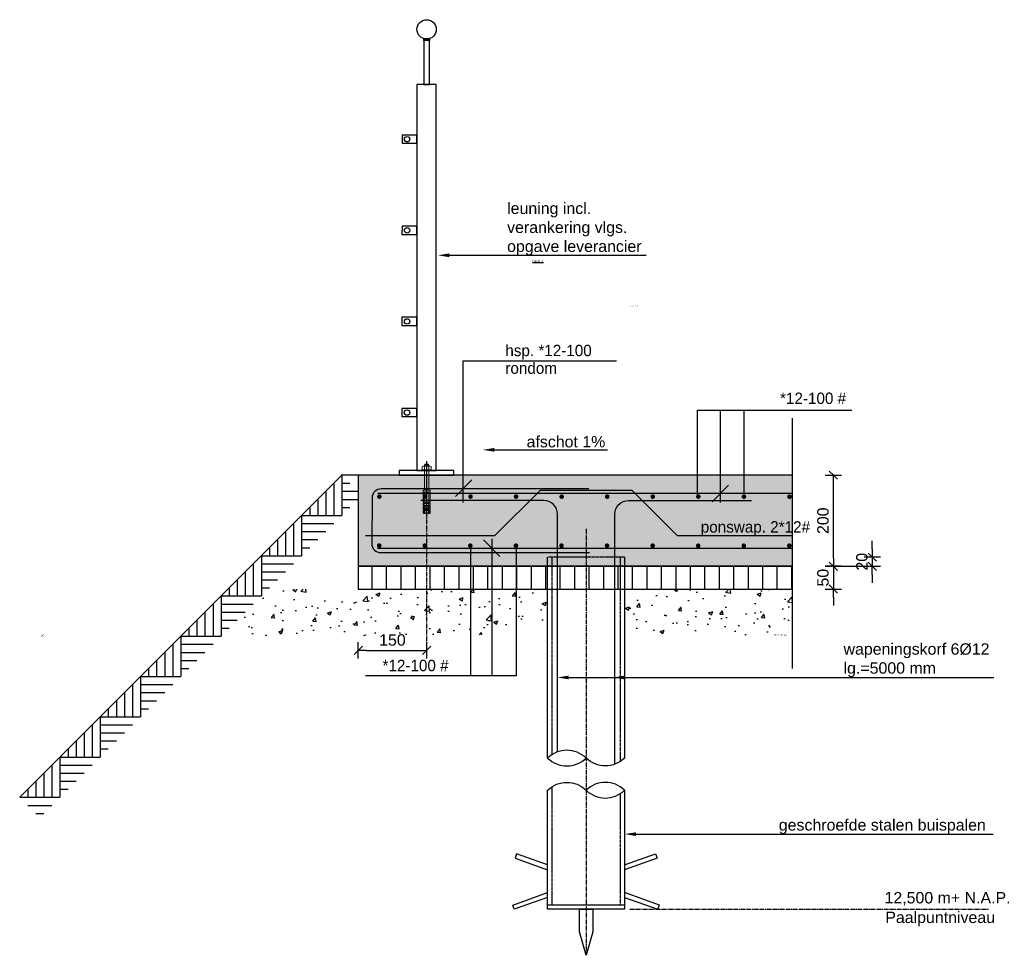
# Model space of a CAD drawing. Header units: millimetres. Extents: x -15755 to 202330, y -109616 to 54271.
# Tile 12 of 25: x 84651 to 86812, y -40433 to -38379. Entities that reach past the tile are written whole.
import ezdxf
from ezdxf import colors
from ezdxf.entities.mleader import LeaderData, LeaderLine
from ezdxf.math import Vec2, Vec3

# ---------------------------------------------------------------- set-up
doc = ezdxf.new("R2010")
doc.units = ezdxf.units.MM
doc.header["$LTSCALE"] = 0.5
doc.linetypes.add('CENTER2', pattern=[28.575, 19.05, -3.175, 3.175, -3.175])
doc.linetypes.add('HIDDEN2', pattern=[4.7625, 3.175, -1.5875])
for name, color, linetype in [('74 Sanitair', 7, 'Continuous'), ('AFBREEKLIJN', 1, 'Afbreeklijn'), ('alg-arcering', 1, 'Continuous'), ('alg-arcering-beton-rood', 13, 'Continuous'), ('alg-maatlijn', 1, 'Continuous'), ('alg-stramien', 1, 'CENTER2'), ('alg-tekst', 7, 'Continuous'), ('beton-doorsnede-ref', 4, 'Continuous'), ('beton-hidden', 7, 'HIDDEN2'), ('prefab-doorsnede-ref', 4, 'Continuous'), ('stoeprand', 3, 'Continuous'), ('wap-balk-pijl', 1, 'Continuous'), ('wap-balk-staaf', 6, 'Continuous')]:
    doc.layers.add(name, color=color, linetype=linetype)
doc.styles.add('arial', font='arial.ttf')
doc.styles.add('Revittext_I', font='txt', dxfattribs={"height": 2.5})
doc.linetypes.add('Afbreeklijn', pattern='A,6,-2.4,[130,ltypeshp.shx,S=0.7,R=-25,X=-2.1,Y=0.635],0.001,[130,ltypeshp.shx,S=1.4,R=25,X=-1.2,Y=0],0.001,[130,ltypeshp.shx,S=0.7,R=-25,X=-0.3,Y=-0.635],0.001', length=8.403)
doc.dimstyles.new('DIM_A_1', dxfattribs={"dimtxt": 2.5, "dimasz": 1.8, "dimexe": 2.5, "dimexo": 1.5, "dimgap": 1, "dimtad": 1, "dimdec": 0, "dimrnd": 0.5, "dimdsep": 46, "dimtxsty": 'arial', "dimblk1": 'MXT0MS3', "dimblk2": 'MXT0MS3', "dimsah": 1, "dimcen": 0.1, "dimse1": 1, "dimse2": 1, "dimclrd": 256, "dimclre": 256, "dimclrt": 7, "dimadec": 0, "dimazin": 0, "dimtfac": 1, "dimtdec": 0, "dimtix": 1, "dimtmove": 2, "dimatfit": 3, "dimldrblk": 'MXT0MS3', "dimfxl": 1, "dimtolj": 1, "dimtzin": 0, "dimarcsym": 0})

# ---------------------------------------------------------------- blocks, each defined once
blk = doc.blocks.new('MXT0MS3')
for p, q in [((-1, 0), (0, 0)), ((0, 0), (-0.5, -0.5)), ((0, 1), (0, -1)), ((0, 0), (0.5, 0.5))]:
    blk.add_line(p, q)
blk = doc.blocks.new('*D155')
at = {"layer": 'alg-maatlijn', "lineweight": -2, "transparency": 16777216}
blk.add_line((86437.1, -39561.1), (86437.1, -39397.1), dxfattribs=at)
at = {"layer": 'Defpoints', "color": 0, "transparency": 16777216}
for p in [(86346.9, -39379.1), (86437.1, -39379.1), (86346.9, -39579.1)]:
    blk.add_point(p, dxfattribs=at)
at = {"layer": 'alg-maatlijn', "lineweight": -2, "transparency": 16777216, "xscale": 18, "yscale": 18, "zscale": 18}
for p, rotation in [((86437.1, -39379.1), 90), ((86437.1, -39579.1), 270)]:
    blk.add_blockref('MXT0MS3', p, dxfattribs=dict(at, rotation=rotation))
at = {"layer": 'alg-maatlijn', "color": 7, "transparency": 16777216, "insert": (86414.3, -39479.1), "char_height": 25, "attachment_point": 5, "rotation": 90, "style": 'arial'}
blk.add_mtext('\\A1;200', dxfattribs=at)
blk = doc.blocks.new('*D156')
at = {"layer": 'alg-maatlijn', "lineweight": -2, "transparency": 16777216}
for p, q in [((86437.1, -39561.1), (86437.1, -39543.1)), ((86437.1, -39579.1), (86437.1, -39629.1)), ((86437.1, -39647.1), (86437.1, -39665.1))]:
    blk.add_line(p, q, dxfattribs=at)
at = {"layer": 'Defpoints', "color": 0, "transparency": 16777216}
for p in [(86164.6, -39579.1), (86164.6, -39629.1), (86437.1, -39629.1)]:
    blk.add_point(p, dxfattribs=at)
at = {"layer": 'alg-maatlijn', "lineweight": -2, "transparency": 16777216, "xscale": 18, "yscale": 18, "zscale": 18}
for p, rotation in [((86437.1, -39579.1), 270), ((86437.1, -39629.1), 90)]:
    blk.add_blockref('MXT0MS3', p, dxfattribs=dict(at, rotation=rotation))
at = {"layer": 'alg-maatlijn', "color": 7, "transparency": 16777216, "insert": (86414.3, -39604.1), "char_height": 25, "attachment_point": 5, "rotation": 90, "style": 'arial'}
blk.add_mtext('\\A1;50', dxfattribs=at)
blk = doc.blocks.new('*D157')
at = {"layer": 'alg-maatlijn', "lineweight": -2, "transparency": 16777216}
for p, q in [((86522.5, -39541.1), (86522.5, -39523.1)), ((86522.5, -39559.1), (86522.5, -39579.1)), ((86522.5, -39597.1), (86522.5, -39615.1))]:
    blk.add_line(p, q, dxfattribs=at)
at = {"layer": 'Defpoints', "color": 0, "transparency": 16777216}
for p in [(86112.4, -39559.1), (86112.4, -39579.1), (86522.5, -39579.1)]:
    blk.add_point(p, dxfattribs=at)
at = {"layer": 'alg-maatlijn', "lineweight": -2, "transparency": 16777216, "xscale": 18, "yscale": 18, "zscale": 18}
for p, rotation in [((86522.5, -39559.1), 270), ((86522.5, -39579.1), 90)]:
    blk.add_blockref('MXT0MS3', p, dxfattribs=dict(at, rotation=rotation))
at = {"layer": 'alg-maatlijn', "color": 7, "transparency": 16777216, "insert": (86499.7, -39569.1), "char_height": 25, "attachment_point": 5, "rotation": 90, "style": 'arial'}
blk.add_mtext('\\A1;20', dxfattribs=at)
blk = doc.blocks.new('mv')
for p, q in [((0, 0), (5, -4.9999)), ((39.9998, 0.0001), (0.0002, 0.0001)), ((2.0001, 0.0001), (1, -1)), ((3.9999, 0), (2, -2)), ((6, 0.0001), (3, -3)), ((8.0001, 0.0001), (4, -3.9999)), ((9.9999, 0), (5, -4.9999)), ((9.9999, 0), (14.9999, -4.9999)), ((12, 0.0001), (10.9999, -1)), ((14.0001, 0.0002), (11.9999, -2)), ((16, 0.0001), (12.9999, -3)), ((18, 0.0002), (13.9999, -3.9999)), ((19.9999, 0.0001), (14.9999, -4.9999)), ((19.9999, 0.0001), (24.9998, -4.9999)), ((21.9999, 0.0002), (20.9999, -0.9999)), ((23.9998, 0.0001), (21.9999, -1.9999)), ((25.9999, 0.0001), (22.9999, -2.9999)), ((27.9998, 0), (23.9999, -3.9999)), ((29.9998, 0.0001), (24.9999, -4.9999)), ((29.9998, 0.0001), (34.9998, -4.9999)), ((31.9999, 0.0001), (30.9998, -0.9999)), ((33.9998, 0), (31.9998, -1.9999)), ((35.9999, 0.0001), (32.9998, -2.9999)), ((37.9998, 0), (33.9998, -3.9999)), ((39.9998, 0.0001), (34.9998, -4.9999)), ((9.0001, -0.9999), (13, -4.9998)), ((18.9998, -1), (22.9998, -5)), ((28.9998, -1), (32.9998, -5)), ((38.9998, -1), (39.9997, -2)), ((0.0001, -1.9999), (3.0001, -4.9999)), ((7.0001, -2.9998), (9.0001, -4.9998)), ((8, -1.9999), (11, -4.9999)), ((16.9999, -3), (18.9999, -5)), ((17.9999, -1.9999), (20.9999, -4.9999)), ((26.9998, -2.9999), (28.9998, -4.9999)), ((27.9999, -1.9999), (30.9999, -4.9999)), ((36.9998, -3), (38.9998, -4.9999)), ((37.9999, -1.9999), (39.9999, -3.9999)), ((0, -3.9999), (1, -4.9999)), ((6, -3.9999), (7, -4.9999)), ((16, -3.9999), (17, -4.9999)), ((25.9999, -3.9998), (26.9999, -4.9998)), ((35.9999, -3.9999), (36.9999, -4.9999))]:
    blk.add_line(p, q)
blk = doc.blocks.new('*U149')
at = {"layer": 'wap-balk-staaf', "const_width": 5}
blk.add_lwpolyline([(-2.5, 0, 1), (2.5, 0, 1)], format="xyb", close=True, dxfattribs=at)
blk = doc.blocks.new('*U150')
at = {"layer": 'wap-balk-staaf', "color": 0, "linetype": 'ByBlock', "lineweight": -2, "transparency": 16777216}
for p in [(0, 0), (100, 0), (200, 0), (300, 0), (400, 0), (500, 0), (600, 0), (700, 0), (800, 0), (900, 0)]:
    blk.add_blockref('*U149', p, dxfattribs=at)
blk = doc.blocks.new('*U151')
at = {"layer": 'wap-balk-staaf', "const_width": 5}
blk.add_lwpolyline([(-2.5, 0, 1), (2.5, 0, 1)], format="xyb", close=True, dxfattribs=at)
blk = doc.blocks.new('*U152')
at = {"layer": 'wap-balk-staaf', "color": 0, "linetype": 'ByBlock', "lineweight": -2, "transparency": 16777216}
for p in [(0, 0), (100, 0), (200, 0), (300, 0), (400, 0), (500, 0), (600, 0), (700, 0), (800, 0), (900, 0)]:
    blk.add_blockref('*U151', p, dxfattribs=at)
blk = doc.blocks.new('2D Keilbout detail 19 KM[175]_3')
at = {"layer": '74 Sanitair', "color": 9, "linetype": 'Continuous', "lineweight": 0}
blk.add_line((-100, 0), (21, 0), dxfattribs=at)
at = {"layer": '74 Sanitair', "color": 1, "linetype": 'Continuous', "lineweight": 0}
for p, q in [((-94, -6.5), (-94, 6.5)), ((-93, 6.5), (-94, 6.5)), ((-93, -7.5), (-93, 7.5)), ((-87.6, 7.5), (-93, 7.5)), ((-83, 4), (-93, 6.5)), ((-83, 4), (-93, 4)), ((-86.2, 6.5), (-87.6, 7.5)), ((-87.6, 4), (-87.6, -4)), ((-85.2, 6.5), (-86.2, 6.5)), ((-85.2, 7.5), (-85.2, 6.5)), ((-83, 7.5), (-85.2, 7.5)), ((-85.2, 4), (-85.2, -4)), ((-83, -7.5), (-83, 7.5)), ((-83, 6.9), (-82, 6.9)), ((-82, -7.5), (-82, 7.5)), ((-79.1, 7.5), (-82, 7.5)), ((-47, 5.1), (-82, 5.1)), ((-77.7, 6.5), (-79.1, 7.5)), ((-79.1, 4), (-76.7, 4)), ((-79.1, 4), (-79.1, -4)), ((-76.7, 6.5), (-77.7, 6.5)), ((-76.7, 7.5), (-76.7, 6.5)), ((-71.9, 7.5), (-76.7, 7.5)), ((-76.7, 4), (-76.7, -4)), ((-70.5, 6.5), (-71.9, 7.5)), ((-71.9, 4), (-69.5, 4)), ((-71.9, 4), (-71.9, -4)), ((-69.5, 6.5), (-70.5, 6.5)), ((-47.6, 7.5), (-69.5, 7.5)), ((-69.5, 7.5), (-69.5, 6.5)), ((-69.5, 4), (-69.5, -4)), ((-47, 6.9), (-47.6, 7.5)), ((-47, 6.9), (-46.4, 7.5)), ((-47, -6.9), (-47, 6.9)), ((-43, 7.5), (-46.4, 7.5)), ((-43, 7.5), (-43, -7.5)), ((3, 5), (-43, 5)), ((0, 10.5), (0, -10.5)), ((0, 10.5), (2, 10.5)), ((2, 10.5), (2, -10.5)), ((2, 7.4), (2, -7.4)), ((2.6, 9.8), (9.4, 9.8)), ((2.6, 4.9), (9.4, 4.9)), ((10, 7.4), (10, -7.4)), ((10, 5), (13, 5)), ((10, 4), (13, 4)), ((13, 5), (14, 4)), ((13, 5), (13, -5)), ((14, 4), (14, -4)), ((-93, -6.5), (-94, -6.5)), ((-83, -4), (-93, -4)), ((-83, -4), (-93, -6.5)), ((-87.6, -7.5), (-93, -7.5)), ((-86.2, -6.5), (-87.6, -7.5)), ((-85.2, -6.5), (-86.2, -6.5)), ((-85.2, -7.5), (-85.2, -6.5)), ((-83, -7.5), (-85.2, -7.5)), ((-83, -6.9), (-82, -6.9)), ((-47, -5.1), (-82, -5.1)), ((-79.1, -7.5), (-82, -7.5)), ((-79.1, -4), (-76.7, -4)), ((-77.7, -6.5), (-79.1, -7.5)), ((-76.7, -6.5), (-77.7, -6.5)), ((-76.7, -7.5), (-76.7, -6.5)), ((-71.9, -7.5), (-76.7, -7.5)), ((-71.9, -4), (-69.5, -4)), ((-70.5, -6.5), (-71.9, -7.5)), ((-69.5, -6.5), (-70.5, -6.5)), ((-69.5, -7.5), (-69.5, -6.5)), ((-47.6, -7.5), (-69.5, -7.5)), ((-47, -6.9), (-47.6, -7.5)), ((-47, -6.9), (-46.4, -7.5)), ((-43, -7.5), (-46.4, -7.5)), ((3, -5), (-43, -5)), ((0, -10.5), (2, -10.5)), ((2.6, -4.9), (9.4, -4.9)), ((2.6, -9.8), (9.4, -9.8)), ((10, -4), (13, -4)), ((10, -5), (13, -5)), ((13, -5), (14, -4))]:
    blk.add_line(p, q, dxfattribs=at)
for centre, radius, start, end in [((7.2, 7.4), 5.23, 152.0157, 207.9843), ((22, 0), 20, 165.7961, 194.2039), ((4.8, 7.4), 5.23, 332.0157, 27.9843), ((-10, 0), 20, 345.7961, 14.2039), ((7.2, -7.4), 5.23, 152.0157, 207.9843), ((4.8, -7.4), 5.23, 332.0157, 27.9843)]:
    blk.add_arc(centre, radius, start, end, dxfattribs=at)
blk = doc.blocks.new('*D491')
at = {"layer": 'alg-maatlijn', "lineweight": -2, "transparency": 16777216}
blk.add_line((85412.4, -39763.8), (85526.4, -39763.8), dxfattribs=at)
at = {"layer": 'Defpoints', "color": 0, "transparency": 16777216}
for p in [(85544.4, -39436.8), (85394.4, -39507.3), (85544.4, -39763.8)]:
    blk.add_point(p, dxfattribs=at)
at = {"layer": 'alg-maatlijn', "lineweight": -2, "transparency": 16777216, "xscale": 18, "yscale": 18, "zscale": 18, "rotation": 180}
blk.add_blockref('MXT0MS3', (85394.4, -39763.8), dxfattribs=at)
at = {"layer": 'alg-maatlijn', "lineweight": -2, "transparency": 16777216, "xscale": 18, "yscale": 18, "zscale": 18}
blk.add_blockref('MXT0MS3', (85544.4, -39763.8), dxfattribs=at)
at = {"layer": 'alg-maatlijn', "color": 7, "transparency": 16777216, "insert": (85469.4, -39741), "char_height": 25, "attachment_point": 5, "style": 'arial'}
blk.add_mtext('\\A1;150', dxfattribs=at)

msp = doc.modelspace()

# ---------------------------------------------------------------- hatches: boundary and pattern name
at = {"layer": 'alg-arcering-beton-rood', "true_color": 0x8c4546}
h = msp.add_hatch(color=15, dxfattribs=at)
h.dxf.hatch_style = 1
h.paths.add_polyline_path([(85394.41, -39379.13), (86346.87, -39379.13), (86346.87, -39579.13), (85394.41, -39579.13)])
at = {"layer": 'alg-maatlijn'}
h = msp.add_hatch(dxfattribs=at)
h.set_pattern_fill('ANSI31', color=256, scale=10, angle=45)
h.set_pattern_definition([(90, (91679.702, -51306.275), (-31.75, 0), [])])
h.paths.add_polyline_path([(86346.87, -39579.13), (85394.41, -39579.13), (85394.41, -39629.13), (86346.87, -39629.13)])
at = {"layer": 'stoeprand'}
h = msp.add_hatch(dxfattribs=at)
h.set_pattern_fill('AR-CONC', color=256, scale=0.5)
h.paths.add_polyline_path([(85809.91, -39629.13), (85201.77, -39629.13), (85093.33, -39732.68), (85809.91, -39729.13)])
h.paths.add_polyline_path([(86346.87, -39629.13), (85978.91, -39629.13), (85978.91, -39729.13), (86346.87, -39729.13)])
h.paths.add_polyline_path([(86346.87, -39729.13), (85978.91, -39729.13)])

# ---------------------------------------------------------------- linework, layer by layer
for points in [[(85538.41, -38521.53), (85550.41, -38521.53), (85550.41, -38421.53), (85538.41, -38421.53)], [(85538.41, -38421.53), (85550.41, -38421.53), (85550.41, -38425.07), (85538.41, -38425.07)], [(85523.21, -39369.13), (85565.61, -39369.13), (85565.61, -38521.53), (85523.21, -38521.53)], [(85523.18, -38650.55), (85523.19, -38632.55), (85490.44, -38632.54), (85490.43, -38650.54)], [(85523.13, -38850.55), (85523.13, -38832.55), (85490.39, -38832.54), (85490.38, -38850.54)], [(85523.08, -39050.55), (85523.08, -39032.55), (85490.33, -39032.54), (85490.33, -39050.54)], [(85523.02, -39250.55), (85523.03, -39232.55), (85490.28, -39232.54), (85490.28, -39250.54)], [(85484.41, -39379.15), (85604.41, -39379.11), (85604.41, -39369.11), (85484.41, -39369.15)]]:
    msp.add_lwpolyline(points, close=True)
at = {"layer": 'AFBREEKLIJN', "flags": 128}
msp.add_lwpolyline([(86346.87, -39253.82), (86346.87, -39803.35)], dxfattribs=at)
at = {"layer": 'alg-arcering'}
msp.add_line((85394.41, -39379.13), (85357.12, -39379.13), dxfattribs=at)
at = {"layer": 'alg-maatlijn'}
for p, q in [((86419.06, -39579.13), (86522.47, -39579.13)), ((85894.41, -40433.12), (85879.73, -40381.75)), ((85909.09, -40381.75), (85894.41, -40433.12))]:
    msp.add_line(p, q, dxfattribs=at)
msp.add_lwpolyline([(86346.87, -39579.13), (85394.41, -39579.13), (85394.41, -39629.13), (86346.87, -39629.13)], close=True, dxfattribs=at)
msp.add_lwpolyline([(85879.73, -40381.75), (85879.73, -40332.14), (85909.09, -40332.14), (85909.09, -40381.75)], dxfattribs=at)
at = {"layer": 'alg-maatlijn', "color": 1}
msp.add_solid([(85979.08, -39827.38), (85954.08, -39823.21), (85979.08, -39819.04)], dxfattribs=at)
at = {"layer": 'alg-stramien'}
for p, q in [((85544.42, -39348.13), (85544.3, -39776.4)), ((85894.41, -39496.93), (85894.41, -40433.12)), ((85990.23, -40332.14), (86777.31, -40332.14))]:
    msp.add_line(p, q, dxfattribs=at)
at = {"layer": 'alg-tekst', "flags": 128}
for points in [[(85978.91, -39559.13), (85978.91, -40000.22, -0.4066714), (85894.41, -40000.22, 0.4066714), (85809.91, -40000.22), (85809.91, -39559.13)], [(85809.91, -40322.14), (85809.91, -40070.64, -0.4066714), (85894.41, -40070.64, 0.4066714), (85978.91, -40070.64), (85978.91, -40322.14)]]:
    msp.add_lwpolyline(points, format="xyb", dxfattribs=at)
at = {"layer": 'alg-tekst'}
for points in [[(85809.91, -40234.66), (85741.91, -40210.27), (85738.49, -40219.67), (85809.91, -40245.28)], [(85978.91, -40234.66), (86046.91, -40210.27), (86050.33, -40219.67), (85978.91, -40245.28)], [(85809.91, -40305.88), (85736.7, -40332.14), (85733.28, -40322.74), (85809.91, -40295.26)], [(85978.91, -40305.88), (86052.12, -40332.14), (86055.54, -40322.74), (85978.91, -40295.26)]]:
    msp.add_lwpolyline(points, dxfattribs=at)
msp.add_lwpolyline([(85978.91, -40332.14), (85809.91, -40332.14), (85809.91, -40322.14), (85978.91, -40322.14)], close=True, dxfattribs=at)
for centre, start, end in [((85852.16, -39956.86), 225.73966, 314.26034), ((85936.66, -40114), 45.73966, 134.26034)]:
    msp.add_arc(centre, 60.54, start, end, dxfattribs=at)
at = {"layer": 'beton-doorsnede-ref', "flags": 128}
msp.add_lwpolyline([(86346.87, -39379.13), (85394.41, -39379.13), (85394.41, -39579.13), (86346.87, -39579.13)], dxfattribs=at)
at = {"layer": 'beton-doorsnede-ref'}
for points in [[(85831.47, -39986.68), (85831.47, -39464.64, 0.4142136), (85801.47, -39434.64), (85531.47, -39434.64)], [(85957.36, -40013.75), (85957.36, -39464.64, -0.4142136), (85987.36, -39434.64), (86257.36, -39434.64)]]:
    msp.add_lwpolyline(points, format="xyb", dxfattribs=at)
at = {"layer": 'beton-hidden'}
for p, q in [((85978.91, -39559.13), (85809.91, -39559.13)), ((85819.91, -39992.34), (85819.91, -39559.13)), ((85968.91, -39559.13), (85968.91, -40008.09)), ((85819.91, -40322.14), (85819.91, -40062.77)), ((85968.91, -40078.52), (85968.91, -40322.14)), ((85809.91, -40322.14), (85978.91, -40322.14))]:
    msp.add_line(p, q, dxfattribs=at)
at = {"layer": 'prefab-doorsnede-ref'}
for centre, radius in [((85544.41, -38400.33), 21.2), ((85501.63, -38641.54), 6), ((85501.57, -38841.54), 6), ((85501.52, -39041.54), 6), ((85501.47, -39241.54), 6)]:
    msp.add_circle(centre, radius, dxfattribs=at)
at = {"layer": 'wap-balk-pijl'}
for p, q in [((85624.54, -39438.84), (85624.54, -39128.12)), ((85624.54, -39128.12), (85961.25, -39128.12)), ((86138.96, -39236.23), (86477.88, -39236.23)), ((86138.96, -39424.52), (86138.96, -39236.23)), ((86189.14, -39439.07), (86189.14, -39236.23)), ((86241.51, -39424.52), (86241.51, -39236.23)), ((85608.15, -39425.91), (85643.73, -39389.5)), ((86171.35, -39437.34), (86206.93, -39400.93)), ((85687.26, -39518.58), (85687.26, -39819.59)), ((85640.42, -39539.07), (85640.42, -39819.59)), ((85705.01, -39557.35), (85669.42, -39520.93)), ((85741.07, -39539.07), (85741.07, -39819.59)), ((85741.07, -39819.59), (85410.31, -39819.59))]:
    msp.add_line(p, q, dxfattribs=at)
at = {"layer": 'wap-balk-staaf'}
for p, q in [((86346.87, -39419.13), (85437.37, -39419.13)), ((85436.38, -39539.14), (86346.87, -39539.14))]:
    msp.add_line(p, q, dxfattribs=at)
msp.add_lwpolyline([(85410.52, -39511.62), (85694.41, -39511.62), (85794.41, -39411.62), (85994.41, -39411.62), (86094.41, -39511.62), (86346.87, -39511.62)], dxfattribs=at)
msp.add_lwpolyline([(85900.31, -39409.13), (85444.91, -39409.13, 0.4175951), (85424.91, -39429.36), (85423.95, -39529.37, 0.41084), (85443.95, -39549.14), (85901.81, -39549.14)], format="xyb", dxfattribs=at)

# ---------------------------------------------------------------- block references
at = {"rotation": 89.98488759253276}
msp.add_blockref('2D Keilbout detail 19 KM[175]_3', (85544.41, -39369.13), dxfattribs=at)
at = {"layer": 'alg-arcering', "xscale": 12.5, "yscale": 12.5, "zscale": 12.5, "rotation": 45}
for p in [(85004.95, -39732.69), (84651.4, -40086.24)]:
    msp.add_blockref('mv', p, dxfattribs=at)
at = {"layer": 'wap-balk-staaf', "rotation": 359.9876586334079}
for name, p in [('*U152', (85440.75, -39426.09)), ('*U150', (85440.42, -39533.72))]:
    msp.add_blockref(name, p, dxfattribs=at)

# ---------------------------------------------------------------- texts
at = {"layer": 'alg-tekst', "style": 'arial'}
for s, p in [('12,500 m+ N.A.P.', (86549.31, -40319.15)), ('Paalpuntniveau', (86551.03, -40362.25))]:
    msp.add_text(s, height=25, dxfattribs=at).set_placement(p)
for s, insert, char_height, width, attachment_point in [('{\\LDetail 1}', (85800.58, -38906.43), 5, 106.0725, 3), ('schaal: 1:10', (85990.51, -39006.2), 2.5, 37.4548, 1), ('100 mm zandlaag', (86306.34, -39727.96), 2.5, 37.4548, 1)]:
    msp.add_mtext(s, dxfattribs=dict(at, insert=insert, char_height=char_height, width=width, attachment_point=attachment_point))
at = {"layer": 'alg-tekst', "insert": (84697.76, -39732.16), "char_height": 2.5, "width": 37.4548, "attachment_point": 1, "rotation": 45, "style": 'arial'}
msp.add_mtext('talud', dxfattribs=at)
at = {"layer": 'wap-balk-pijl', "char_height": 25, "line_spacing_factor": 0.931288, "style": 'Revittext_I'}
for s, insert, width, attachment_point in [('hsp. *12-100 rondom', (85717.19, -39092.8), 264.4073, 1), ('*12-100 #', (86465.01, -39197.78), 198.9802, 3), ('ponswap. 2*12#', (86385.84, -39480.06), 291.479, 3), ('*12-100 #', (85592.6, -39784.4), 198.9802, 3)]:
    msp.add_mtext(s, dxfattribs=dict(at, insert=insert, width=width, attachment_point=attachment_point))

# ---------------------------------------------------------------- dimensions: what is measured, and where the dimension line sits
at = {"layer": 'alg-maatlijn'}
for base, p1, p2, picture, middle in [((86437.06, -39379.13), (86346.87, -39579.13), (86346.87, -39379.13), '*D155', (86414.3, -39479.13)), ((86522.47, -39579.13), (86112.42, -39559.13), (86112.42, -39579.13), '*D157', (86499.71, -39569.13)), ((86437.06, -39629.13), (86164.6, -39579.13), (86164.6, -39629.13), '*D156', (86414.3, -39604.13))]:
    dim = msp.add_linear_dim(base=base, p1=p1, p2=p2, angle=90, dimstyle='DIM_A_1', dxfattribs=at)
    dim.commit()
    dim.dimension.update_dxf_attribs({"geometry": picture, "text_midpoint": middle})
dim = msp.add_linear_dim(base=(85544.4, -39763.76), p1=(85394.41, -39507.27), p2=(85544.4, -39436.77), dimstyle='DIM_A_1', dxfattribs=at)
dim.commit()
dim.dimension.update_dxf_attribs({"geometry": '*D491', "text_midpoint": (85469.41, -39741)})

# ---------------------------------------------------------------- leaders
ml = msp.add_multileader_mtext('Standard', dxfattribs=at)
ml.set_content('leuning incl.\\Pverankering vlgs.\\Popgave leverancier', color=7, style='arial')
ml.set_leader_properties(color=1)
ml.build(insert=Vec2(0, 0))
ml.multileader.update_dxf_attribs({"text_left_attachment_type": 5, "text_right_attachment_type": 6, "dogleg_length": 0.36, "arrow_head_size": 25, "scale": 10})
ctx = ml.context
ctx.base_point, ctx.scale, ctx.char_height, ctx.arrow_head_size, ctx.landing_gap_size, ctx.plane_origin = Vec3(85711.09, -38896.33), 10, 25, 25, 10, Vec3(85569.36, -38896.33)
ctx.left_attachment, ctx.right_attachment = 5, 6
notes = []
notes.append((ctx, [(0, (1, 1, 0), (85707.49, -38896.33), (1, 0), 3.6, [(0, [(85569.36, -38896.33)], 0, [])])]))
ctx.mtext.insert, ctx.mtext.flow_direction = Vec3(85721.09, -38780.64), 5
ml = msp.add_multileader_mtext('Standard', dxfattribs=at)
ml.set_content('afschot 1%', color=7, style='arial')
ml.set_leader_properties(color=1)
ml.build(insert=Vec2(0, 0))
ml.multileader.update_dxf_attribs({"text_left_attachment_type": 5, "text_right_attachment_type": 6, "dogleg_length": 0.36, "arrow_head_size": 25, "scale": 10})
ctx = ml.context
ctx.base_point, ctx.scale, ctx.char_height, ctx.arrow_head_size, ctx.landing_gap_size, ctx.plane_origin = Vec3(85753.79, -39323.47), 10, 25, 25, 10, Vec3(85667.89, -39323.47)
ctx.left_attachment, ctx.right_attachment = 5, 6
notes.append((ctx, [(0, (1, 1, 0), (85750.19, -39323.47), (1, 0), 3.6, [(0, [(85667.89, -39323.47)], 0, [])])]))
ctx.mtext.insert, ctx.mtext.flow_direction = Vec3(85763.79, -39293.04), 5
ml = msp.add_multileader_mtext('Standard', dxfattribs=at)
ml.set_content('wapeningskorf 6Ø12\\Plg.=5000 mm', color=7, style='arial')
ml.set_leader_properties(color=1)
ml.build(insert=Vec2(0, 0))
ml.multileader.update_dxf_attribs({"text_left_attachment_type": 5, "text_right_attachment_type": 6, "dogleg_length": 0.36, "arrow_head_size": 25, "scale": 10})
ctx = ml.context
ctx.base_point, ctx.scale, ctx.char_height, ctx.arrow_head_size, ctx.landing_gap_size, ctx.plane_origin = Vec3(86449.35, -39823.21), 10, 25, 25, 10, Vec3(85831.47, -39823.21)
ctx.left_attachment, ctx.right_attachment = 5, 6
notes.append((ctx, [(0, (1, 1, 0), (86445.75, -39823.21), (1, 0), 3.6, [(0, [(85831.47, -39823.21)], 0, [])])]))
ctx.mtext.insert, ctx.mtext.flow_direction = Vec3(86459.35, -39748.17), 5
ml = msp.add_multileader_mtext('Standard', dxfattribs=at)
ml.set_content('geschroefde stalen buispalen', color=7, style='arial')
ml.set_leader_properties(color=1)
ml.build(insert=Vec2(0, 0))
ml.multileader.update_dxf_attribs({"text_left_attachment_type": 5, "text_right_attachment_type": 6, "dogleg_length": 0.36, "arrow_head_size": 25, "scale": 10})
ctx = ml.context
ctx.base_point, ctx.scale, ctx.char_height, ctx.arrow_head_size, ctx.landing_gap_size, ctx.plane_origin = Vec3(86307.31, -40167.08), 10, 25, 25, 10, Vec3(85831.47, -40167.08)
ctx.left_attachment, ctx.right_attachment = 5, 6
notes.append((ctx, [(0, (1, 1, 0), (86303.71, -40167.08), (1, 0), 3.6, [(0, [(85978.91, -40167.08)], 0, [])])]))
ctx.mtext.insert, ctx.mtext.flow_direction = Vec3(86317.31, -40134.31), 5
for ctx, leaders in notes:
    for number, flags, end, landing, length, lines in leaders:
        leader = LeaderData()
        leader.index, (leader.has_last_leader_line, leader.has_dogleg_vector, leader.attachment_direction) = number, flags
        leader.last_leader_point, leader.dogleg_vector, leader.dogleg_length = Vec3(end), Vec3(landing), length
        for number, points, colour, breaks in lines:
            line = LeaderLine()
            line.index, line.vertices, line.color, line.breaks = number, Vec3.list(points), colors.encode_raw_color(colour), breaks
            leader.lines.append(line)
        ctx.leaders.append(leader)

doc.saveas('drawing.dxf')
